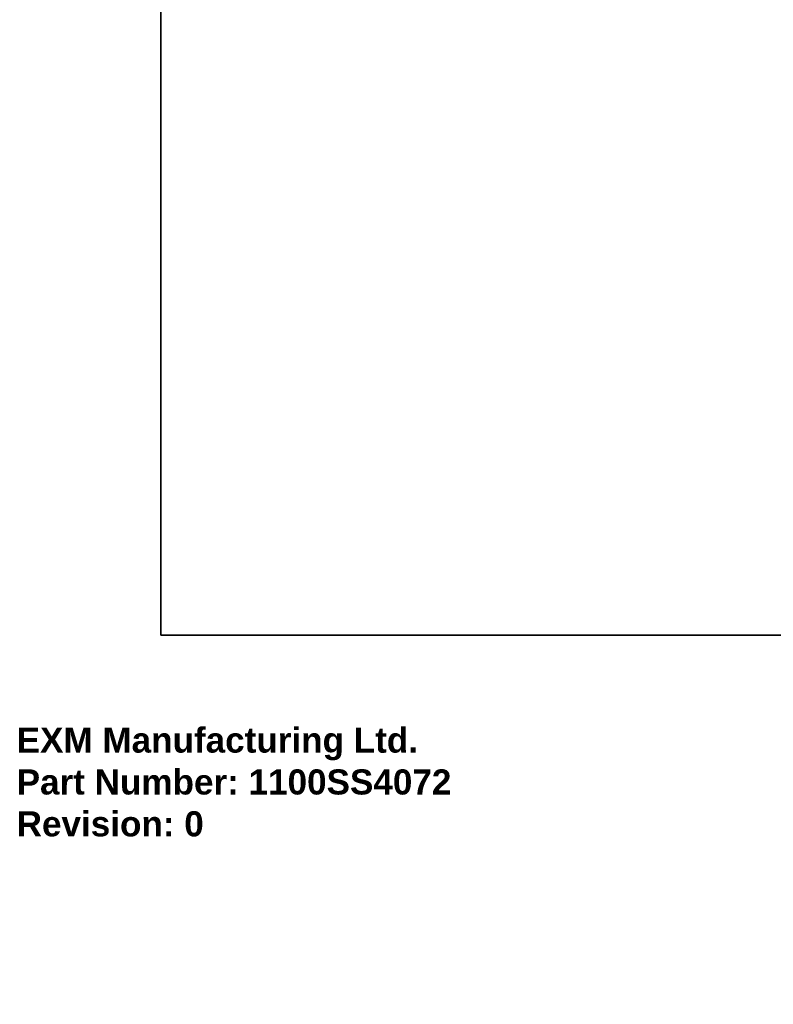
# Model space of a CAD drawing. Header units: inches. Extents: x 0 to 240, y -11 to 156.
# Tile 1 of 34: x 0 to 30, y -11 to 28. Entities that reach past the tile are written whole.
import ezdxf

# ---------------------------------------------------------------- set-up
doc = ezdxf.new("R2010")
doc.units = ezdxf.units.IN
doc.header["$LTSCALE"] = 14.423415
doc.header["$MEASUREMENT"] = 0
doc.layers.get('0').update_dxf_attribs({"lineweight": 25})
doc.layers.add('Sketch Geometry(ANSI)', color=7, linetype='Continuous', lineweight=25)
doc.layers.add('Symbols(ANSI)', color=7, linetype='Continuous', lineweight=25)
doc.styles.add('Current-ANSI', font='arial.ttf')
doc.styles.get("Standard").update_dxf_attribs({"font": 'arialbd.ttf'})

# ---------------------------------------------------------------- blocks, each defined once
blk = doc.blocks.new('Borders 8_EXM - B (Inch)')
at = {"layer": 'Sketch Geometry(ANSI)', "linetype": 'Continuous', "lineweight": 35}
for p, q in [((0.3979, 10.5665), (0.3979, 0.2545)), ((0.3979, 0.2545), (16.3979, 0.2545))]:
    blk.add_line(p, q, dxfattribs=at)
at = {"layer": 'Symbols(ANSI)', "color": 7, "style": 'Current-ANSI'}
blk.add_attdef('FILENAME_AND_PATH_001', (6.1601, 10.7181), '', height=0.09, dxfattribs=at)

msp = doc.modelspace()

# ---------------------------------------------------------------- block references
at = {"xscale": 14.42341479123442, "yscale": 14.42341479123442, "zscale": 14.42341479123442}
msp.add_blockref('Borders 8_EXM - B (Inch)', (0, 0), dxfattribs=at)

# ---------------------------------------------------------------- texts
at = {"insert": (0, 0), "char_height": 1, "attachment_point": 1}
msp.add_mtext_dynamic_manual_height_columns('EXM Manufacturing Ltd.\\PPart Number: 1100SS4072\\PRevision: 0', width=6.990976, gutter_width=1, heights=[0], dxfattribs=at).dxf.set("width", 100)

doc.saveas('drawing.dxf')
